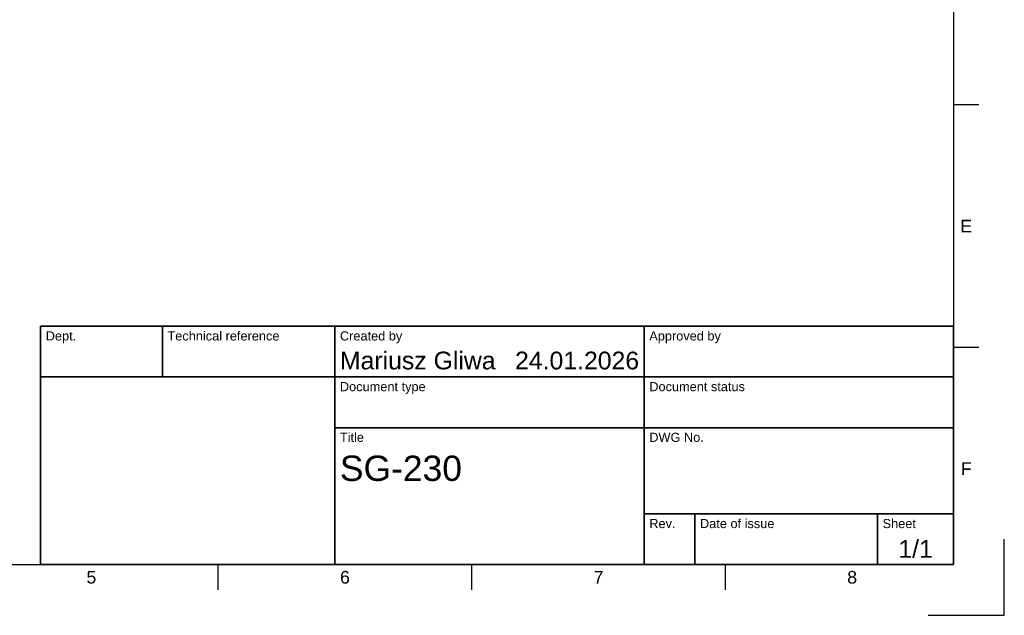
# Model space of a CAD drawing. Header units: millimetres. Extents: x 0 to 420, y 0 to 297.
# Tile 5 of 10: x 226 to 420, y 0 to 117. Entities that reach past the tile are written whole.
import ezdxf
from ezdxf.enums import TextEntityAlignment as Align

# ---------------------------------------------------------------- set-up
doc = ezdxf.new("R2010")
doc.units = ezdxf.units.MM
doc.header["$LTSCALE"] = 0.75
doc.layers.add('BORDER', color=7, linetype='Continuous', lineweight=25)
doc.layers.add('TITLEBLOCK', color=7, linetype='Continuous', lineweight=35)
doc.styles.add('FusionTitle', font='arial.ttf')

# ---------------------------------------------------------------- blocks, each defined once
blk = doc.blocks.new('ISO_A3_SHEET')
at = {"layer": 'BORDER'}
for p, q in [((410, 287), (410, 10)), ((415, 100.66667), (410, 100.66667)), ((415, 52.83334), (410, 52.83334)), ((20, 10), (410, 10)), ((265, 5), (265, 10)), ((315, 5), (315, 10)), ((365, 5), (365, 10))]:
    blk.add_line(p, q, dxfattribs=at)
at = {"layer": 'Defpoints'}
for p, q in [((420, 0), (420, 15)), ((405, 0), (420, 0))]:
    blk.add_line(p, q, dxfattribs=at)
at = {"layer": 'BORDER', "style": 'FusionTitle'}
for s, p in [('E', (412.5, 76.75001)), ('F', (412.5, 28.91668)), ('5', (240, 7.5)), ('6', (290, 7.5)), ('7', (340, 7.5)), ('8', (390, 7.5))]:
    blk.add_text(s, height=2.5, dxfattribs=at).set_placement(p, align=Align.MIDDLE)
blk = doc.blocks.new('ISO_TITLEBLOCK')
at = {"layer": 'TITLEBLOCK'}
for p, q in [((0, 47), (-180, 47)), ((-180, 47), (-180, 0)), ((-156, 37), (-156, 47)), ((-122, 0), (-122, 47)), ((-61, 0), (-61, 47)), ((0, 0), (0, 47)), ((-180, 37), (0, 37)), ((-122, 27), (0, 27)), ((-61, 10), (0, 10)), ((-51, 0), (-51, 10)), ((-15, 0), (-15, 10)), ((-180, 0), (0, 0))]:
    blk.add_line(p, q, dxfattribs=at)
at = {"layer": 'TITLEBLOCK', "style": 'FusionTitle'}
for s, p in [('Dept.', (-179, 46)), ('Technical reference', (-155, 46)), ('Created by', (-121, 46)), ('Approved by', (-60, 46)), ('Document type', (-121, 36)), ('Document status', (-60, 36)), ('Title', (-121, 26)), ('DWG No.', (-60, 26)), ('Rev.', (-60, 9)), ('Date of issue', (-50, 9)), ('Sheet', (-14, 9))]:
    blk.add_text(s, height=1.8, dxfattribs=at).set_placement(p, align=Align.TOP_LEFT)
for tag, height, p in [('DEPT', 3.5, (-179, 42)), ('TECHNICAL_REFERENCE', 3.5, (-155, 42)), ('CREATED_BY', 3.5, (-121, 42)), ('APPROVED_BY', 3.5, (-60, 42)), ('DOCUMENT_TYPE', 3.5, (-121, 32)), ('DOCUMENT_STATUS', 3.5, (-60, 32)), ('TITLE_1', 5, (-121, 21.5)), ('TITLE_2', 5, (-121, 14)), ('TITLE_3', 5, (-121, 6.5)), ('DATE_OF_ISSUE', 3.5, (-50, 5))]:
    blk.add_attdef(tag, text='', height=height, dxfattribs=at).set_placement(p, align=Align.TOP_LEFT)
for tag, p in [('CREATED_DATE', (-62, 42)), ('APPROVED_DATE', (-0.99, 42))]:
    blk.add_attdef(tag, text='', height=3.5, dxfattribs=at).set_placement(p, align=Align.TOP_RIGHT)
for tag, height, p in [('DRAWING_NUMBER', 5, (-30.5, 19.75)), ('REV', 3.5, (-56, 4.85)), ('SHEET', 3.5, (-7.5, 4.85))]:
    blk.add_attdef(tag, text='', height=height, dxfattribs=at).set_placement(p, align=Align.TOP_CENTER)

msp = doc.modelspace()

# ---------------------------------------------------------------- block references
at = {"layer": 'BORDER'}
msp.add_blockref('ISO_A3_SHEET', (0, 0), dxfattribs=at)
at = {"layer": 'TITLEBLOCK'}
msp.add_blockref('ISO_TITLEBLOCK', (410, 10), dxfattribs=at).add_auto_attribs({'CREATED_DATE': '24.01.2026', 'SHEET': '1/1', 'TITLE_1': 'SG-230', 'CREATED_BY': 'Mariusz Gliwa'})

doc.saveas('drawing.dxf')
